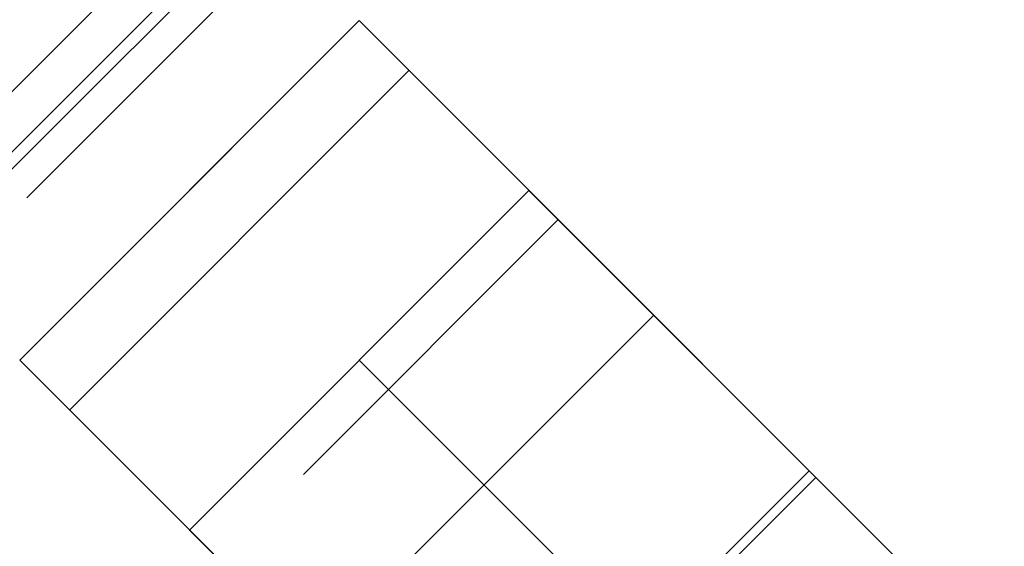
# Model space of a CAD drawing. Header units: millimetres. Extents: x -1690 to 192, y -898 to 54.
# Tile 38 of 256: x -1641.47 to -1637.37, y -838.77 to -836.58. Entities that reach past the tile are written whole.
import ezdxf

# ---------------------------------------------------------------- set-up
doc = ezdxf.new("R2010")
doc.units = ezdxf.units.MM
doc.header["$MEASUREMENT"] = 0
doc.layers.add('OVIDIO 186x93x72h', color=7, linetype='Continuous')

msp = doc.modelspace()

# ---------------------------------------------------------------- linework, layer by layer
at = {"layer": 'OVIDIO 186x93x72h', "extrusion": (0.108979, 0.202852, 0.973126)}
for points in [[(1065.6897, 1523.7485), (1065.6897, 1684.4043)], [(1065.6897, 1684.4043), (1065.6897, 1523.7485)], [(1065.3943, 1684.4043), (1065.3943, 1523.7485)], [(1065.0988, 1523.7485), (1065.0988, 1684.4043)], [(1065.0988, 1684.4043), (1065.0988, 1523.7485)]]:
    msp.add_lwpolyline(points, dxfattribs=at)
at = {"layer": 'OVIDIO 186x93x72h', "extrusion": (0.021464, 0.046296, 0.998697)}
for points in [[(1145.9907, 1405.6788), (1145.9907, 1506.9815)], [(1147.4766, 1406.6426), (1147.4766, 1507.1557)]]:
    msp.add_lwpolyline(points, dxfattribs=at)
at = {"layer": 'OVIDIO 186x93x72h', "extrusion": (0.235702, 0.235702, 0.942809)}
for points in [[(561.9396, 1939.5511), (561.9396, 1830.4733)], [(560.991, 1830.4733), (560.991, 1939.5511)], [(559.0936, 1939.5511), (559.0936, 1830.4733)], [(558.1449, 1830.4733), (558.1449, 1939.5511)]]:
    msp.add_lwpolyline(points, dxfattribs=at)
at = {"layer": 'OVIDIO 186x93x72h', "extrusion": (0.202852, 0.108979, 0.973126)}
for points in [[(7.4412, 1998.601), (7.4412, 1837.9451)], [(7.4412, 1837.9451), (7.4412, 1998.601)], [(7.1458, 1998.601), (7.1458, 1837.9451)], [(6.8503, 1998.601), (6.8503, 1837.9451)], [(6.8503, 1837.9451), (6.8503, 1998.601)]]:
    msp.add_lwpolyline(points, dxfattribs=at)
at = {"layer": 'OVIDIO 186x93x72h', "extrusion": (0.881274, -0.265352, 0.39108)}
msp.add_lwpolyline([(-1253.5144, 1113.2413), (-1297.8273, 1170.7964)], dxfattribs=at)
at = {"layer": 'OVIDIO 186x93x72h', "extrusion": (0.046296, 0.021464, 0.998697)}
for points in [[(-94.3032, 1790.5874), (-94.3032, 1891.8919)], [(-95.7894, 1791.5557), (-95.7894, 1892.0669)]]:
    msp.add_lwpolyline(points, dxfattribs=at)
at = {"layer": 'OVIDIO 186x93x72h', "extrusion": (0.015219, -0.015219, 0.999768)}
for points in [[(-1650.5047, -826.234), (-1641.1272, -835.6094)], [(-1651.5653, -827.2948), (-1642.1877, -836.6702)], [(-1651.141, -826.8705), (-1652.2434, -825.7684)], [(-1651.035, -826.7644), (-1650.7823, -827.0171)], [(-1651.5652, -827.2948), (-1651.3125, -827.5475)], [(-1651.3125, -827.5475), (-1651.5652, -827.2948)]]:
    msp.add_lwpolyline(points, dxfattribs=at)
at = {"layer": 'OVIDIO 186x93x72h', "extrusion": (0.999884, 0.000231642, -0.015217)}
msp.add_lwpolyline([(-832.4956, -27.6425), (-839.9529, 462.1894)], dxfattribs=at)
at = {"layer": 'OVIDIO 186x93x72h', "extrusion": (0.000231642, 0.999884, 0.015217)}
msp.add_lwpolyline([(1644.6342, 10.0698), (1637.1769, 499.9029)], dxfattribs=at)
at = {"layer": 'OVIDIO 186x93x72h', "extrusion": (0.707107, 0.707107, 0)}
for points in [[(570.1423, -2.6264), (570.0979, -2.6259), (570.0531, -2.6244), (570.008, -2.6219), (569.9626, -2.6183), (569.9169, -2.6137), (569.8709, -2.6079), (569.8247, -2.601), (569.7784, -2.593), (569.7319, -2.5839), (569.6853, -2.5735), (569.6386, -2.562), (569.592, -2.5492), (569.5453, -2.5353), (569.4988, -2.5201), (569.4524, -2.5036), (569.4061, -2.486), (569.36, -2.4671), (569.3143, -2.447), (569.2688, -2.4256), (569.2237, -2.403), (569.179, -2.3792), (569.1348, -2.3541), (569.091, -2.3279), (569.0479, -2.3004), (569.0053, -2.2718), (568.9634, -2.242), (568.9222, -2.2111), (568.8817, -2.1791), (568.842, -2.146), (568.8031, -2.1119), (568.7651, -2.0768), (568.7281, -2.0406), (568.6919, -2.0036), (568.6568, -1.9656), (568.6227, -1.9267), (568.5896, -1.887), (568.5576, -1.8465), (568.5267, -1.8053), (568.4969, -1.7634), (568.4683, -1.7208), (568.4408, -1.6777), (568.4146, -1.6339), (568.3895, -1.5897), (568.3657, -1.545), (568.3431, -1.4999), (568.3217, -1.4544), (568.3016, -1.4087), (568.2827, -1.3626), (568.265, -1.3163), (568.2486, -1.2699), (568.2334, -1.2234), (568.2195, -1.1767), (568.2067, -1.1301), (568.1952, -1.0834), (568.1848, -1.0368), (568.1757, -0.9903), (568.1677, -0.944), (568.1608, -0.8978), (568.155, -0.8518), (568.1504, -0.8061), (568.1468, -0.7607), (568.1443, -0.7156), (568.1428, -0.6708), (568.1423, -0.6264)], [(568.1423, -0.6264), (568.1428, -0.6708), (568.1443, -0.7156), (568.1468, -0.7607), (568.1504, -0.8061), (568.155, -0.8518), (568.1608, -0.8978), (568.1677, -0.944), (568.1757, -0.9903), (568.1848, -1.0368), (568.1952, -1.0834), (568.2067, -1.1301), (568.2195, -1.1767), (568.2334, -1.2234), (568.2486, -1.2699), (568.265, -1.3163), (568.2827, -1.3626), (568.3016, -1.4087), (568.3217, -1.4544), (568.3431, -1.4999), (568.3657, -1.545), (568.3895, -1.5897), (568.4146, -1.6339), (568.4408, -1.6777), (568.4683, -1.7208), (568.4969, -1.7634), (568.5267, -1.8053), (568.5576, -1.8465), (568.5896, -1.887), (568.6227, -1.9267), (568.6568, -1.9656), (568.6919, -2.0036), (568.7281, -2.0406), (568.7651, -2.0768), (568.8031, -2.1119), (568.842, -2.146), (568.8817, -2.1791), (568.9222, -2.2111), (568.9634, -2.242), (569.0053, -2.2718), (569.0479, -2.3004), (569.091, -2.3279), (569.1348, -2.3541), (569.179, -2.3792), (569.2237, -2.403), (569.2688, -2.4256), (569.3143, -2.447), (569.36, -2.4671), (569.4061, -2.486), (569.4524, -2.5036), (569.4988, -2.5201), (569.5453, -2.5353), (569.592, -2.5492), (569.6386, -2.562), (569.6853, -2.5735), (569.7319, -2.5839), (569.7784, -2.593), (569.8247, -2.601), (569.8709, -2.6079), (569.9169, -2.6137), (569.9626, -2.6183), (570.008, -2.6219), (570.0531, -2.6244), (570.0979, -2.6259), (570.1423, -2.6264)], [(568.1423, -0.6264), (568.1429, -0.6765), (568.1448, -0.7267), (568.1479, -0.7769), (568.1524, -0.827), (568.158, -0.8771), (568.165, -0.927), (568.1732, -0.9767), (568.1826, -1.0262), (568.1933, -1.0754), (568.2053, -1.1243), (568.2184, -1.1729), (568.2327, -1.221), (568.2482, -1.2687), (568.2649, -1.3158), (568.2826, -1.3625), (568.3015, -1.4085), (568.3215, -1.4539), (568.3425, -1.4987), (568.3646, -1.5428), (568.3876, -1.5861), (568.4116, -1.6288), (568.4365, -1.6706), (568.4623, -1.7116), (568.4889, -1.7518), (568.5164, -1.7911), (568.5446, -1.8295), (568.5736, -1.867), (568.6032, -1.9036), (568.6335, -1.9393), (568.6645, -1.9741), (568.696, -2.0078), (568.7281, -2.0406), (568.7609, -2.0727), (568.7946, -2.1042), (568.8294, -2.1352), (568.865, -2.1655), (568.9017, -2.1951), (568.9392, -2.2241), (568.9776, -2.2523), (569.0169, -2.2798), (569.0571, -2.3064), (569.0981, -2.3322), (569.1399, -2.3571), (569.1825, -2.3811), (569.2259, -2.4041), (569.27, -2.4262), (569.3148, -2.4472), (569.3602, -2.4672), (569.4062, -2.4861), (569.4529, -2.5038), (569.5, -2.5205), (569.5477, -2.536), (569.5958, -2.5503), (569.6444, -2.5634), (569.6933, -2.5754), (569.7425, -2.5861), (569.792, -2.5955), (569.8417, -2.6037), (569.8916, -2.6107), (569.9417, -2.6163), (569.9918, -2.6208), (570.042, -2.6239), (570.0922, -2.6258), (570.1423, -2.6264)], [(568.1423, -0.6264), (568.1428, -0.6708), (568.1443, -0.7156), (568.1468, -0.7607), (568.1504, -0.8061), (568.155, -0.8518), (568.1608, -0.8978), (568.1677, -0.944), (568.1757, -0.9903), (568.1848, -1.0368), (568.1952, -1.0834), (568.2067, -1.1301), (568.2195, -1.1767), (568.2334, -1.2234), (568.2486, -1.2699), (568.265, -1.3163), (568.2827, -1.3626), (568.3016, -1.4087), (568.3217, -1.4544), (568.3431, -1.4999), (568.3657, -1.545), (568.3895, -1.5897), (568.4146, -1.6339), (568.4408, -1.6777), (568.4683, -1.7208), (568.4969, -1.7634), (568.5267, -1.8053), (568.5576, -1.8465), (568.5896, -1.887), (568.6227, -1.9267), (568.6568, -1.9656), (568.6919, -2.0036), (568.7281, -2.0406), (568.7651, -2.0768), (568.8031, -2.1119), (568.842, -2.146), (568.8817, -2.1791), (568.9222, -2.2111), (568.9634, -2.242), (569.0053, -2.2718), (569.0479, -2.3004), (569.091, -2.3279), (569.1348, -2.3541), (569.179, -2.3792), (569.2237, -2.403), (569.2688, -2.4256), (569.3143, -2.447), (569.36, -2.4671), (569.4061, -2.486), (569.4524, -2.5036), (569.4988, -2.5201), (569.5453, -2.5353), (569.592, -2.5492), (569.6386, -2.562), (569.6853, -2.5735), (569.7319, -2.5839), (569.7784, -2.593), (569.8247, -2.601), (569.8709, -2.6079), (569.9169, -2.6137), (569.9626, -2.6183), (570.008, -2.6219), (570.0531, -2.6244), (570.0979, -2.6259), (570.1423, -2.6264)], [(570.1423, -2.6264), (570.0979, -2.6259), (570.0531, -2.6244), (570.008, -2.6219), (569.9626, -2.6183), (569.9169, -2.6137), (569.8709, -2.6079), (569.8247, -2.601), (569.7784, -2.593), (569.7319, -2.5839), (569.6853, -2.5735), (569.6386, -2.562), (569.592, -2.5492), (569.5453, -2.5353), (569.4988, -2.5201), (569.4524, -2.5036), (569.4061, -2.486), (569.36, -2.4671), (569.3143, -2.447), (569.2688, -2.4256), (569.2237, -2.403), (569.179, -2.3792), (569.1348, -2.3541), (569.091, -2.3279), (569.0479, -2.3004), (569.0053, -2.2718), (568.9634, -2.242), (568.9222, -2.2111), (568.8817, -2.1791), (568.842, -2.146), (568.8031, -2.1119), (568.7651, -2.0768), (568.7281, -2.0406), (568.6919, -2.0036), (568.6568, -1.9656), (568.6227, -1.9267), (568.5896, -1.887), (568.5576, -1.8465), (568.5267, -1.8053), (568.4969, -1.7634), (568.4683, -1.7208), (568.4408, -1.6777), (568.4146, -1.6339), (568.3895, -1.5897), (568.3657, -1.545), (568.3431, -1.4999), (568.3217, -1.4544), (568.3016, -1.4087), (568.2827, -1.3626), (568.265, -1.3163), (568.2486, -1.2699), (568.2334, -1.2234), (568.2195, -1.1767), (568.2067, -1.1301), (568.1952, -1.0834), (568.1848, -1.0368), (568.1757, -0.9903), (568.1677, -0.944), (568.1608, -0.8978), (568.155, -0.8518), (568.1504, -0.8061), (568.1468, -0.7607), (568.1443, -0.7156), (568.1428, -0.6708), (568.1423, -0.6264)], [(568.1423, 20.7167), (568.1411, 20.8126), (568.1377, 20.9089), (568.1318, 21.0054), (568.1237, 21.1022), (568.1131, 21.1991), (568.1001, 21.296), (568.0847, 21.3929), (568.0669, 21.4896), (568.0467, 21.5861), (568.024, 21.6823), (567.9989, 21.778), (567.9714, 21.8733), (567.9416, 21.9679), (567.9093, 22.0619), (567.8747, 22.1551), (567.8378, 22.2475), (567.7986, 22.3389), (567.7572, 22.4292), (567.7135, 22.5185), (567.6677, 22.6065), (567.6198, 22.6933), (567.5698, 22.7788), (567.5178, 22.8628), (567.4639, 22.9454), (567.4081, 23.0264), (567.3505, 23.1057), (567.2911, 23.1834), (567.2301, 23.2594), (567.1675, 23.3336), (567.1033, 23.406), (567.0377, 23.4765), (566.9707, 23.5452)], [(566.9707, 23.5452), (567.0377, 23.4765), (567.1033, 23.406), (567.1675, 23.3336), (567.2301, 23.2594), (567.2911, 23.1834), (567.3505, 23.1057), (567.4081, 23.0264), (567.4639, 22.9454), (567.5178, 22.8628), (567.5698, 22.7788), (567.6198, 22.6933), (567.6677, 22.6065), (567.7135, 22.5185), (567.7572, 22.4292), (567.7986, 22.3389), (567.8378, 22.2475), (567.8747, 22.1551), (567.9093, 22.0619), (567.9416, 21.9679), (567.9714, 21.8733), (567.9989, 21.778), (568.024, 21.6823), (568.0467, 21.5861), (568.0669, 21.4896), (568.0847, 21.3929), (568.1001, 21.296), (568.1131, 21.1991), (568.1237, 21.1022), (568.1318, 21.0054), (568.1377, 20.9089), (568.1411, 20.8126), (568.1423, 20.7167)], [(567.8494, 21.7897), (567.8661, 21.7725), (567.8825, 21.7549), (567.8986, 21.7368), (567.9142, 21.7182), (567.9295, 21.6992), (567.9443, 21.6798), (567.9587, 21.66), (567.9727, 21.6397), (567.9862, 21.6191), (567.9992, 21.5981), (568.0117, 21.5767), (568.0236, 21.555), (568.0351, 21.533), (568.046, 21.5107), (568.0564, 21.4881), (568.0662, 21.4652), (568.0754, 21.4422), (568.084, 21.4189), (568.0921, 21.3954), (568.0996, 21.3717), (568.1064, 21.3479), (568.1127, 21.3239), (568.1184, 21.2999), (568.1234, 21.2758), (568.1279, 21.2516), (568.1317, 21.2274), (568.135, 21.2031), (568.1376, 21.1789), (568.1397, 21.1547), (568.1411, 21.1306), (568.142, 21.1065), (568.1423, 21.0826)], [(568.1423, -1.6264), (568.142, -1.6486), (568.1413, -1.671), (568.14, -1.6936), (568.1382, -1.7163), (568.1359, -1.7391), (568.133, -1.7621), (568.1296, -1.7852), (568.1256, -1.8084), (568.121, -1.8316), (568.1158, -1.8549), (568.1101, -1.8782), (568.1037, -1.9016), (568.0967, -1.9249), (568.0891, -1.9482), (568.0809, -1.9714), (568.0721, -1.9945), (568.0626, -2.0175), (568.0526, -2.0404), (568.0419, -2.0632), (568.0306, -2.0857), (568.0186, -2.1081), (568.0061, -2.1302), (567.993, -2.152), (567.9793, -2.1736), (567.965, -2.1949), (567.9501, -2.2159), (567.9346, -2.2365), (567.9186, -2.2567), (567.9021, -2.2766), (567.885, -2.296), (567.8675, -2.315), (567.8494, -2.3335), (567.8308, -2.3516), (567.8119, -2.3692), (567.7924, -2.3862), (567.7726, -2.4028), (567.7523, -2.4188), (567.7317, -2.4342), (567.7108, -2.4491), (567.6895, -2.4634), (567.6679, -2.4771), (567.646, -2.4903), (567.6239, -2.5028), (567.6016, -2.5147), (567.579, -2.526), (567.5563, -2.5367), (567.5334, -2.5468), (567.5104, -2.5562), (567.4872, -2.565), (567.464, -2.5732), (567.4408, -2.5808), (567.4174, -2.5878), (567.3941, -2.5942), (567.3708, -2.6), (567.3475, -2.6051), (567.3242, -2.6097), (567.3011, -2.6137), (567.278, -2.6172), (567.255, -2.62), (567.2321, -2.6224), (567.2094, -2.6242), (567.1869, -2.6254), (567.1645, -2.6262), (567.1423, -2.6264)], [(567.1423, -2.6264), (567.1645, -2.6262), (567.1869, -2.6254), (567.2094, -2.6242), (567.2321, -2.6224), (567.255, -2.62), (567.278, -2.6172), (567.3011, -2.6137), (567.3242, -2.6097), (567.3475, -2.6051), (567.3708, -2.6), (567.3941, -2.5942), (567.4174, -2.5878), (567.4408, -2.5808), (567.464, -2.5732), (567.4872, -2.565), (567.5104, -2.5562), (567.5334, -2.5468), (567.5563, -2.5367), (567.579, -2.526), (567.6016, -2.5147), (567.6239, -2.5028), (567.646, -2.4903), (567.6679, -2.4771), (567.6895, -2.4634), (567.7108, -2.4491), (567.7317, -2.4342), (567.7523, -2.4188), (567.7726, -2.4028), (567.7924, -2.3862), (567.8119, -2.3692), (567.8308, -2.3516), (567.8494, -2.3335), (567.8675, -2.315), (567.885, -2.296), (567.9021, -2.2766), (567.9186, -2.2567), (567.9346, -2.2365), (567.9501, -2.2159), (567.965, -2.1949), (567.9793, -2.1736), (567.993, -2.152), (568.0061, -2.1302), (568.0186, -2.1081), (568.0306, -2.0857), (568.0419, -2.0632), (568.0526, -2.0404), (568.0626, -2.0175), (568.0721, -1.9945), (568.0809, -1.9714), (568.0891, -1.9482), (568.0967, -1.9249), (568.1037, -1.9016), (568.1101, -1.8782), (568.1158, -1.8549), (568.121, -1.8316), (568.1256, -1.8084), (568.1296, -1.7852), (568.133, -1.7621), (568.1359, -1.7391), (568.1382, -1.7163), (568.14, -1.6936), (568.1413, -1.671), (568.142, -1.6486), (568.1423, -1.6264)], [(568.1423, 21.0826), (568.142, 21.1065), (568.1411, 21.1306), (568.1397, 21.1547), (568.1376, 21.1789), (568.135, 21.2031), (568.1317, 21.2274), (568.1279, 21.2516), (568.1234, 21.2758), (568.1184, 21.2999), (568.1127, 21.3239), (568.1064, 21.3479), (568.0996, 21.3717), (568.0921, 21.3954), (568.084, 21.4189), (568.0754, 21.4422), (568.0662, 21.4652), (568.0564, 21.4881), (568.046, 21.5107), (568.0351, 21.533), (568.0236, 21.555), (568.0117, 21.5767), (567.9992, 21.5981), (567.9862, 21.6191), (567.9727, 21.6397), (567.9587, 21.66), (567.9443, 21.6798), (567.9295, 21.6992), (567.9142, 21.7182), (567.8986, 21.7368), (567.8825, 21.7549), (567.8661, 21.7725), (567.8494, 21.7897)], [(566.9707, 23.5452), (567.0377, 23.4765), (567.1033, 23.406), (567.1675, 23.3336), (567.2301, 23.2594), (567.2911, 23.1834), (567.3505, 23.1057), (567.4081, 23.0264), (567.4639, 22.9454), (567.5178, 22.8628), (567.5698, 22.7788), (567.6198, 22.6933), (567.6677, 22.6065), (567.7135, 22.5185), (567.7572, 22.4292), (567.7986, 22.3389), (567.8378, 22.2475), (567.8747, 22.1551), (567.9093, 22.0619), (567.9416, 21.9679), (567.9714, 21.8733), (567.9989, 21.778), (568.024, 21.6823), (568.0467, 21.5861), (568.0669, 21.4896), (568.0847, 21.3929), (568.1001, 21.296), (568.1131, 21.1991), (568.1237, 21.1022), (568.1318, 21.0054), (568.1377, 20.9089), (568.1411, 20.8126), (568.1423, 20.7167)], [(567.1423, -2.6264), (567.1665, -2.6261), (567.1908, -2.6252), (567.2152, -2.6238), (567.2396, -2.6217), (567.264, -2.619), (567.2884, -2.6157), (567.3128, -2.6118), (567.3371, -2.6073), (567.3614, -2.6021), (567.3855, -2.5964), (567.4095, -2.59), (567.4334, -2.5831), (567.4571, -2.5756), (567.4806, -2.5674), (567.5039, -2.5587), (567.527, -2.5494), (567.5498, -2.5396), (567.5724, -2.5292), (567.5946, -2.5183), (567.6166, -2.5068), (567.6382, -2.4948), (567.6594, -2.4823), (567.6803, -2.4694), (567.7008, -2.4559), (567.7209, -2.442), (567.7406, -2.4277), (567.7599, -2.4129), (567.7787, -2.3978), (567.7971, -2.3822), (567.815, -2.3663), (567.8324, -2.3501), (567.8494, -2.3335), (567.866, -2.3166), (567.8822, -2.2991), (567.8981, -2.2812), (567.9136, -2.2628), (567.9288, -2.244), (567.9435, -2.2247), (567.9579, -2.205), (567.9718, -2.1849), (567.9852, -2.1644), (567.9982, -2.1435), (568.0107, -2.1223), (568.0227, -2.1007), (568.0341, -2.0788), (568.0451, -2.0565), (568.0555, -2.034), (568.0653, -2.0111), (568.0746, -1.9881), (568.0833, -1.9648), (568.0914, -1.9412), (568.099, -1.9175), (568.1059, -1.8937), (568.1122, -1.8696), (568.118, -1.8455), (568.1231, -1.8213), (568.1276, -1.7969), (568.1315, -1.7726), (568.1348, -1.7481), (568.1375, -1.7237), (568.1396, -1.6993), (568.1411, -1.675), (568.142, -1.6506), (568.1423, -1.6264)], [(568.1423, 21.0826), (568.142, 21.1065), (568.1411, 21.1306), (568.1397, 21.1547), (568.1376, 21.1789), (568.135, 21.2031), (568.1317, 21.2274), (568.1279, 21.2516), (568.1234, 21.2758), (568.1184, 21.2999), (568.1127, 21.3239), (568.1064, 21.3479), (568.0996, 21.3717), (568.0921, 21.3954), (568.084, 21.4189), (568.0754, 21.4422), (568.0662, 21.4652), (568.0564, 21.4881), (568.046, 21.5107), (568.0351, 21.533), (568.0236, 21.555), (568.0117, 21.5767), (567.9992, 21.5981), (567.9862, 21.6191), (567.9727, 21.6397), (567.9587, 21.66), (567.9443, 21.6798), (567.9295, 21.6992), (567.9142, 21.7182), (567.8986, 21.7368), (567.8825, 21.7549), (567.8661, 21.7725), (567.8494, 21.7897)], [(566.9707, 23.5452), (567.0377, 23.4765), (567.1033, 23.406), (567.1675, 23.3336), (567.2301, 23.2594), (567.2911, 23.1834), (567.3505, 23.1057), (567.4081, 23.0264), (567.4639, 22.9454), (567.5178, 22.8628), (567.5698, 22.7788), (567.6198, 22.6933), (567.6677, 22.6065), (567.7135, 22.5185), (567.7572, 22.4292), (567.7986, 22.3389), (567.8378, 22.2475), (567.8747, 22.1551), (567.9093, 22.0619), (567.9416, 21.9679), (567.9714, 21.8733), (567.9989, 21.778), (568.024, 21.6823), (568.0467, 21.5861), (568.0669, 21.4896), (568.0847, 21.3929), (568.1001, 21.296), (568.1131, 21.1991), (568.1237, 21.1022), (568.1318, 21.0054), (568.1377, 20.9089), (568.1411, 20.8126), (568.1423, 20.7167)], [(568.1423, 20.7167), (568.1411, 20.8126), (568.1377, 20.9089), (568.1318, 21.0054), (568.1237, 21.1022), (568.1131, 21.1991), (568.1001, 21.296), (568.0847, 21.3929), (568.0669, 21.4896), (568.0467, 21.5861), (568.024, 21.6823), (567.9989, 21.778), (567.9714, 21.8733), (567.9416, 21.9679), (567.9093, 22.0619), (567.8747, 22.1551), (567.8378, 22.2475), (567.7986, 22.3389), (567.7572, 22.4292), (567.7135, 22.5185), (567.6677, 22.6065), (567.6198, 22.6933), (567.5698, 22.7788), (567.5178, 22.8628), (567.4639, 22.9454), (567.4081, 23.0264), (567.3505, 23.1057), (567.2911, 23.1834), (567.2301, 23.2594), (567.1675, 23.3336), (567.1033, 23.406), (567.0377, 23.4765), (566.9707, 23.5452)], [(567.1423, -2.6264), (567.1645, -2.6262), (567.1869, -2.6254), (567.2094, -2.6242), (567.2321, -2.6224), (567.255, -2.62), (567.278, -2.6172), (567.3011, -2.6137), (567.3242, -2.6097), (567.3475, -2.6051), (567.3708, -2.6), (567.3941, -2.5942), (567.4174, -2.5878), (567.4408, -2.5808), (567.464, -2.5732), (567.4872, -2.565), (567.5104, -2.5562), (567.5334, -2.5468), (567.5563, -2.5367), (567.579, -2.526), (567.6016, -2.5147), (567.6239, -2.5028), (567.646, -2.4903), (567.6679, -2.4771), (567.6895, -2.4634), (567.7108, -2.4491), (567.7317, -2.4342), (567.7523, -2.4188), (567.7726, -2.4028), (567.7924, -2.3862), (567.8119, -2.3692), (567.8308, -2.3516), (567.8494, -2.3335), (567.8675, -2.315), (567.885, -2.296), (567.9021, -2.2766), (567.9186, -2.2567), (567.9346, -2.2365), (567.9501, -2.2159), (567.965, -2.1949), (567.9793, -2.1736), (567.993, -2.152), (568.0061, -2.1302), (568.0186, -2.1081), (568.0306, -2.0857), (568.0419, -2.0632), (568.0526, -2.0404), (568.0626, -2.0175), (568.0721, -1.9945), (568.0809, -1.9714), (568.0891, -1.9482), (568.0967, -1.9249), (568.1037, -1.9016), (568.1101, -1.8782), (568.1158, -1.8549), (568.121, -1.8316), (568.1256, -1.8084), (568.1296, -1.7852), (568.133, -1.7621), (568.1359, -1.7391), (568.1382, -1.7163), (568.14, -1.6936), (568.1413, -1.671), (568.142, -1.6486), (568.1423, -1.6264)], [(568.1423, 21.0826), (568.142, 21.1065), (568.1411, 21.1306), (568.1397, 21.1547), (568.1376, 21.1789), (568.135, 21.2031), (568.1317, 21.2274), (568.1279, 21.2516), (568.1234, 21.2758), (568.1184, 21.2999), (568.1127, 21.3239), (568.1064, 21.3479), (568.0996, 21.3717), (568.0921, 21.3954), (568.084, 21.4189), (568.0754, 21.4422), (568.0662, 21.4652), (568.0564, 21.4881), (568.046, 21.5107), (568.0351, 21.533), (568.0236, 21.555), (568.0117, 21.5767), (567.9992, 21.5981), (567.9862, 21.6191), (567.9727, 21.6397), (567.9587, 21.66), (567.9443, 21.6798), (567.9295, 21.6992), (567.9142, 21.7182), (567.8986, 21.7368), (567.8825, 21.7549), (567.8661, 21.7725), (567.8494, 21.7897)], [(568.1423, -1.6264), (568.142, -1.6486), (568.1413, -1.671), (568.14, -1.6936), (568.1382, -1.7163), (568.1359, -1.7391), (568.133, -1.7621), (568.1296, -1.7852), (568.1256, -1.8084), (568.121, -1.8316), (568.1158, -1.8549), (568.1101, -1.8782), (568.1037, -1.9016), (568.0967, -1.9249), (568.0891, -1.9482), (568.0809, -1.9714), (568.0721, -1.9945), (568.0626, -2.0175), (568.0526, -2.0404), (568.0419, -2.0632), (568.0306, -2.0857), (568.0186, -2.1081), (568.0061, -2.1302), (567.993, -2.152), (567.9793, -2.1736), (567.965, -2.1949), (567.9501, -2.2159), (567.9346, -2.2365), (567.9186, -2.2567), (567.9021, -2.2766), (567.885, -2.296), (567.8675, -2.315), (567.8494, -2.3335), (567.8308, -2.3516), (567.8119, -2.3692), (567.7924, -2.3862), (567.7726, -2.4028), (567.7523, -2.4188), (567.7317, -2.4342), (567.7108, -2.4491), (567.6895, -2.4634), (567.6679, -2.4771), (567.646, -2.4903), (567.6239, -2.5028), (567.6016, -2.5147), (567.579, -2.526), (567.5563, -2.5367), (567.5334, -2.5468), (567.5104, -2.5562), (567.4872, -2.565), (567.464, -2.5732), (567.4408, -2.5808), (567.4174, -2.5878), (567.3941, -2.5942), (567.3708, -2.6), (567.3475, -2.6051), (567.3242, -2.6097), (567.3011, -2.6137), (567.278, -2.6172), (567.255, -2.62), (567.2321, -2.6224), (567.2094, -2.6242), (567.1869, -2.6254), (567.1645, -2.6262), (567.1423, -2.6264)], [(567.8494, 21.7897), (567.8661, 21.7725), (567.8825, 21.7549), (567.8986, 21.7368), (567.9142, 21.7182), (567.9295, 21.6992), (567.9443, 21.6798), (567.9587, 21.66), (567.9727, 21.6397), (567.9862, 21.6191), (567.9992, 21.5981), (568.0117, 21.5767), (568.0236, 21.555), (568.0351, 21.533), (568.046, 21.5107), (568.0564, 21.4881), (568.0662, 21.4652), (568.0754, 21.4422), (568.084, 21.4189), (568.0921, 21.3954), (568.0996, 21.3717), (568.1064, 21.3479), (568.1127, 21.3239), (568.1184, 21.2999), (568.1234, 21.2758), (568.1279, 21.2516), (568.1317, 21.2274), (568.135, 21.2031), (568.1376, 21.1789), (568.1397, 21.1547), (568.1411, 21.1306), (568.142, 21.1065), (568.1423, 21.0826)]]:
    msp.add_lwpolyline(points, dxfattribs=at)
at = {"layer": 'OVIDIO 186x93x72h', "extrusion": (9.85324e-08, 9.85311e-08, 1)}
for points in [[(-1640.6351, -836.0082), (-1641.6958, -837.0689)], [(-1641.6958, -837.0689), (-1640.6351, -836.0082)]]:
    msp.add_lwpolyline(points, dxfattribs=at)
at = {"layer": 'OVIDIO 186x93x72h'}
for points in [[(-1641.5694, -837.1951), (-1640.5088, -836.1345)], [(-1641.5338, -837.2308), (-1640.4731, -836.1701)], [(-1641.4431, -837.3214), (-1640.3825, -836.2608)], [(-1640.3825, -836.2608), (-1641.4431, -837.3214)], [(-1640.0589, -836.5844), (-1641.4731, -837.9986)], [(-1641.4731, -837.9986), (-1640.0589, -836.5844)], [(-1640.0589, -836.5844), (-1641.4731, -837.9986)], [(-1641.4731, -837.9986), (-1640.0589, -836.5844)], [(-1641.4731, -837.9986), (-1640.0589, -836.5844)], [(-1640.0589, -836.5844), (-1641.1195, -837.645)], [(-1641.1195, -837.645), (-1640.0589, -836.5844)], [(-1641.1195, -837.645), (-1640.0589, -836.5844)], [(-1641.1195, -837.645), (-1640.0589, -836.5844)], [(-1640.0589, -836.5844), (-1641.1195, -837.645)], [(-1628.6037, -848.0395), (-1640.0589, -836.5844)], [(-1641.266, -838.2057), (-1639.8518, -836.7915)], [(-1641.266, -838.2057), (-1639.8518, -836.7915)], [(-1639.8518, -836.7915), (-1641.266, -838.2057)], [(-1639.3518, -837.2915), (-1640.766, -838.7057)], [(-1640.766, -838.7057), (-1639.3518, -837.2915)], [(-1639.3518, -837.2915), (-1629.3109, -847.3324)], [(-1629.3109, -847.3324), (-1639.3518, -837.2915)], [(-1639.2304, -837.4128), (-1640.2911, -838.4734)], [(-1640.2911, -838.4734), (-1639.2304, -837.4128)], [(-1640.2464, -839.2253), (-1638.8322, -837.8111)], [(-1630.018, -849.4537), (-1641.4731, -837.9986)], [(-1630.018, -848.0395), (-1640.0589, -837.9986)], [(-1639.2457, -839.5189), (-1638.185, -838.4582)], [(-1639.2176, -839.547), (-1638.1569, -838.4863)], [(-1640.766, -838.7057), (-1630.7251, -848.7466)], [(-1630.7251, -848.7466), (-1640.766, -838.7057)]]:
    msp.add_lwpolyline(points, dxfattribs=at)
at = {"layer": 'OVIDIO 186x93x72h', "extrusion": (0.324768, -0.324768, 0.888285)}
for points in [[(-1751.2512, 808.6318), (-1751.2512, 801.5453)], [(-1751.2512, 801.5453), (-1751.2512, 808.6318)], [(-1752.0012, 801.5453), (-1752.0012, 808.6318)], [(-1752.7512, 801.5453), (-1752.7512, 808.6318)], [(-1752.7512, 808.6318), (-1752.7512, 801.5453)]]:
    msp.add_lwpolyline(points, dxfattribs=at)
at = {"layer": 'OVIDIO 186x93x72h', "extrusion": (1, 0, 0)}
for points in [[(-836.5844, -0.6264), (-836.5844, 20.7167)], [(-836.5844, 20.7167), (-836.5844, -0.6264)], [(-836.5844, -1.6264), (-836.5844, 21.0826)], [(-837.1147, -0.6264), (-837.1147, 20.7167)], [(-837.2915, 21.0826), (-837.2915, -1.6264)], [(-837.645, 20.7167), (-837.645, -0.6264)], [(-837.645, -0.6264), (-837.645, 20.7167)], [(-837.9986, -1.6264), (-837.9986, 21.0826)], [(-837.9986, 21.0826), (-837.9986, -1.6264)]]:
    msp.add_lwpolyline(points, dxfattribs=at)
at = {"layer": 'OVIDIO 186x93x72h', "extrusion": (0, 1, 0)}
msp.add_lwpolyline([(1640.0589, 21.0826), (1640.0589, -1.6264)], dxfattribs=at)
at = {"layer": 'OVIDIO 186x93x72h', "extrusion": (0.288675, 0.866025, 0.408248)}
for points in [[(1288.5038, 558.8422), (1291.0833, 555.683)], [(1291.0833, 555.683), (1288.5038, 558.8422)], [(1290.2974, 557.446), (1287.6527, 560.6851)], [(1287.6527, 560.6851), (1290.2974, 557.446)], [(1288.951, 559.2074), (1291.5305, 556.0482)], [(1290.6328, 557.7199), (1287.9881, 560.9589)], [(1291.9777, 556.4133), (1289.3983, 559.5725)], [(1289.3983, 559.5725), (1291.9777, 556.4133)]]:
    msp.add_lwpolyline(points, dxfattribs=at)
at = {"layer": 'OVIDIO 186x93x72h', "extrusion": (-0.265352, 0.881274, 0.39108)}
msp.add_lwpolyline([(1819.1933, 791.2153), (1774.8803, 733.6601)], dxfattribs=at)
at = {"layer": 'OVIDIO 186x93x72h', "extrusion": (0.866025, 0.288675, -0.408248)}
for points in [[(-279.3849, -718.7957), (-276.7402, -722.0348)], [(-276.7402, -722.0348), (-279.3849, -718.7957)]]:
    msp.add_lwpolyline(points, dxfattribs=at)

doc.saveas('drawing.dxf')
